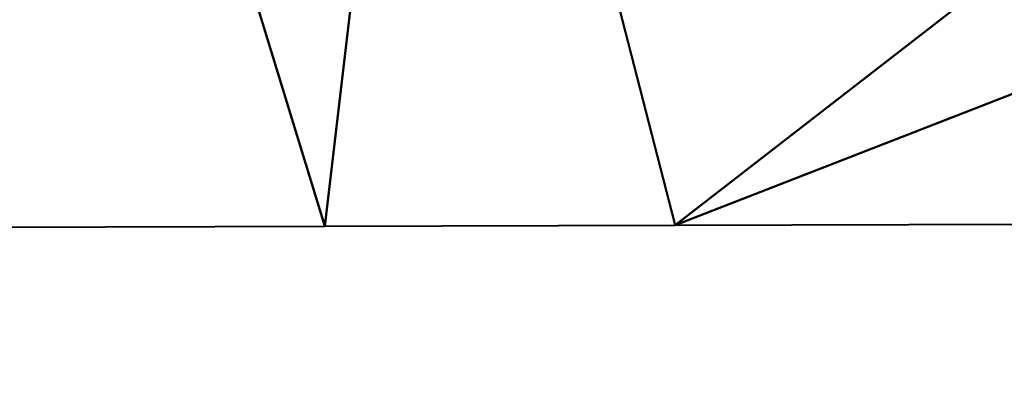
# Model space of a CAD drawing. Header units: millimetres. Extents: x -131 to 75, y -78 to 122.
# Tile 142 of 256: x -9.13 to -0.19, y -70.81 to -67.53. Entities that reach past the tile are written whole.
import ezdxf

# ---------------------------------------------------------------- set-up
doc = ezdxf.new("R2010")
doc.units = ezdxf.units.MM
doc.layers.add('G-IMPT', color=8, linetype='Continuous', lineweight=30)
doc.layers.add('P-SANR-FIXT', color=6, linetype='Continuous', lineweight=30)

# ---------------------------------------------------------------- blocks, each defined once
blk = doc.blocks.new('FFAS1721-609500ZN0 - 3D_FFAS1721-609500ZN0_D0_ipt-91607-View 1')
at = {"layer": 'G-IMPT', "lineweight": 40}
mesh = blk.add_polyface(dxfattribs=at)
corners = [(24.03158410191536, 64.710562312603, 5.687093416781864e-05), (23.81272709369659, 64.60862449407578, -7.461310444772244), (22.84149958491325, 64.15554077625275, -14.99196394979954), (19.55846051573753, 62.62381650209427, -21.48952451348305), (13.37769338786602, 59.74206562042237, -24.34718529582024), (6.666630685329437, 56.61246922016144, -25.25524442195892), (-0.2192543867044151, 53.74373534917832, -25.46968899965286), (-0.2202030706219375, 57.65446139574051, -25.42865316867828), (-0.2268790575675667, 61.56430177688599, -25.33804505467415), (-0.2684874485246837, 65.47263879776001, -25.19818031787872), (-0.4836732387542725, 68.74443218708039, -25.04452190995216), (-0.9059136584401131, 71.48207849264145, -24.89119960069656), (-1.499169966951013, 73.71312872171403, -24.74957942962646), (-2.227135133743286, 75.51796041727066, -24.6234402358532), (-3.060722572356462, 76.99726238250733, -24.51122869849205), (-3.326128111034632, 77.39087934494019, -24.47982164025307), (-3.598839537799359, 77.7709706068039, -24.44881426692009), (-3.879763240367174, 78.13443861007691, -24.41849952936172), (-4.169847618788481, 78.47759535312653, -24.38923623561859), (-4.47005271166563, 78.79754312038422, -24.36131960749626), (-7.466828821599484, 81.13689887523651, -24.13320398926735), (-10.89459300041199, 82.81102452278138, -23.92776367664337), (-0.5352738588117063, 82.38863933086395, -24.02074037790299), (9.811578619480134, 81.96480982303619, -23.50802866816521), (19.55376648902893, 81.56920351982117, -19.98540120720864), (23.35912333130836, 81.41485247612, -10.3465954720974), (24.03158183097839, 81.38670194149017, -0.0001443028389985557), (24.03158183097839, 80.15943310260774, -0.0001590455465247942), (24.03158410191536, 78.93216426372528, -0.000173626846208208), (24.03158410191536, 73.03770210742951, -0.0001147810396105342), (24.03158410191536, 67.14323086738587, -4.984542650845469e-05), (24.03158410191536, 65.9268988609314, 3.308772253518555e-06), (23.93895258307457, 64.6674145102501, -3.157955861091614), (-4.454714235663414, 82.54844970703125, -23.98556129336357), (-7.674653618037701, 82.67973711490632, -23.95666362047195), (-9.26626647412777, 82.01575148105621, -24.02535492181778), (-9.284623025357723, 82.74538536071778, -23.94221364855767), (23.61844616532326, 81.4039973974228, -6.356656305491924), (23.82501513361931, 81.39534966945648, -3.178400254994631), (4.638152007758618, 82.17672457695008, -23.76438338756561), (4.723730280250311, 68.33212087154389, -24.94305190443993), (2.922530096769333, 55.05263983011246, -25.37184568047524), (23.89937469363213, 72.92170264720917, -5.359600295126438), (23.32711220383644, 64.38208036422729, -11.22663691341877), (21.45644604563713, 81.49202799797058, -15.16599833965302), (23.11800659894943, 72.87911349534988, -12.83065305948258), (22.13516097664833, 72.12834173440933, -16.7285346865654), (23.62549288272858, 72.33962516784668, -9.135160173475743), (21.19998005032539, 63.38967636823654, -18.24074366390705), (10.02216260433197, 58.1772674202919, -24.8012137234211), (10.57595329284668, 70.02286069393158, -24.33364596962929), (14.68267255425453, 81.76700212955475, -21.74671493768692), (15.42243935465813, 70.0563388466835, -23.28638294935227), (20.1059130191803, 71.96418024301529, -20.28853041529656), (16.46807638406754, 61.18293879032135, -22.91835490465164)]
mesh.append_faces([[corners[k] for k in face] for face in [(28, 38, 27), (44, 46, 24), (9, 40, 8), (30, 32, 29), (54, 52, 3), (49, 50, 4), (2, 45, 43), (3, 53, 48), (16, 33, 15), (18, 33, 17), (19, 33, 18), (41, 40, 5), (8, 41, 7), (31, 32, 30), (20, 33, 19), (43, 47, 1)]], dxfattribs={"vtx0": -1, "vtx1": -1})
mesh.append_faces([[corners[k] for k in face] for face in [(53, 3, 52), (52, 4, 50), (43, 45, 47), (37, 42, 47), (50, 51, 52), (22, 40, 11), (53, 24, 46), (25, 47, 45), (2, 46, 45), (46, 48, 53), (32, 42, 29), (28, 42, 38), (44, 45, 46), (1, 47, 42), (41, 8, 40), (40, 39, 50), (40, 50, 49), (52, 51, 53)]], dxfattribs={"vtx0": -1, "vtx1": -1, "vtx2": -1})
mesh.append_faces([[corners[k] for k in face] for face in [(50, 23, 51), (45, 44, 25), (42, 32, 1), (40, 9, 10), (47, 25, 37), (22, 14, 15), (42, 28, 29), (34, 20, 35), (22, 12, 13), (22, 11, 12), (46, 2, 48), (22, 13, 14)]], dxfattribs={"vtx0": -1, "vtx2": -1})
mesh.append_faces([[corners[k] for k in face] for face in [(51, 24, 53), (37, 38, 42), (39, 23, 50), (22, 39, 40), (54, 4, 52), (33, 22, 15), (49, 5, 40), (16, 17, 33), (36, 34, 35), (34, 33, 20), (10, 11, 40)]], dxfattribs={"vtx1": -1, "vtx2": -1})
mesh.append_faces([[corners[k] for k in face] for face in [(38, 26, 27), (31, 0, 32), (35, 21, 36), (41, 6, 7)]], dxfattribs={"vtx2": -1})
blk = doc.blocks.new('FFAS1721-609500ZN0 - Signature Concealed Bath_Shower Mixer-91608-View 1')
at = {"extrusion": (1, 0, 0), "rotation": 90}
blk.add_blockref('FFAS1721-609500ZN0 - 3D_FFAS1721-609500ZN0_D0_ipt-91607-View 1', (0, 0), dxfattribs=at)

msp = doc.modelspace()

# ---------------------------------------------------------------- block references
at = {"layer": 'P-SANR-FIXT', "lineweight": 40}
msp.add_blockref('FFAS1721-609500ZN0 - Signature Concealed Bath_Shower Mixer-91608-View 1', (0, 12.00000000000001), dxfattribs=at)

doc.saveas('drawing.dxf')
